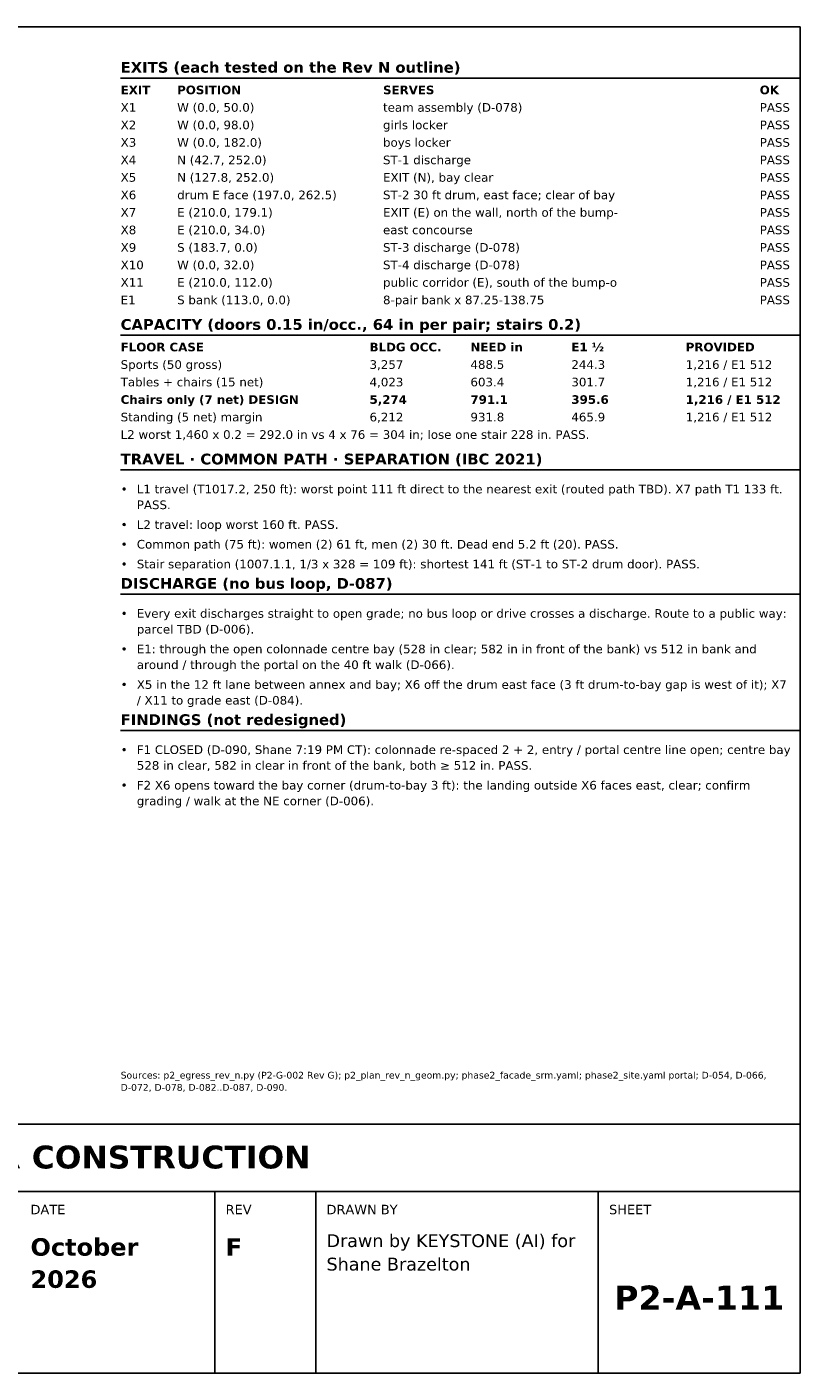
# Model space of a CAD drawing. Header units: inches. Extents: x 0.5 to 16.5, y 0.5 to 10.5.
# Tile 3 of 3: x 10.8 to 16.5, y 0.5 to 10.5. Entities that reach past the tile are written whole.
import ezdxf
from ezdxf.enums import TextEntityAlignment as Align

# ---------------------------------------------------------------- set-up
doc = ezdxf.new("R2010")
doc.units = ezdxf.units.IN
doc.header["$MEASUREMENT"] = 0
doc.layers.add('A-ANNO-TEXT', color=7, linetype='Continuous')
doc.layers.add('G-ANNO-TTLB', color=7, linetype='Continuous')
doc.styles.add('KS-BOLD', font='DejaVuSans-Bold.ttf')
doc.styles.add('KS-REG', font='DejaVuSans.ttf')

msp = doc.modelspace()

# ---------------------------------------------------------------- linework, layer by layer
at = {"layer": 'A-ANNO-TEXT'}
for p, q in [((11.45, 10.12), (16.5, 10.12)), ((11.45, 8.21), (16.5, 8.21)), ((11.45, 7.21), (16.5, 7.21)), ((11.45, 6.286), (16.5, 6.286)), ((11.45, 5.274), (16.5, 5.274))]:
    msp.add_line(p, q, dxfattribs=at)
at = {"layer": 'G-ANNO-TTLB'}
for p, q in [((0.5, 1.85), (16.5, 1.85)), ((12.15, 0.5), (12.15, 1.85)), ((12.9, 0.5), (12.9, 1.85)), ((15, 0.5), (15, 1.85))]:
    msp.add_line(p, q, dxfattribs=at)
for points in [[(0.5, 0.5), (16.5, 0.5), (16.5, 10.5), (0.5, 10.5)], [(0.5, 1.85), (16.5, 1.85), (16.5, 2.35), (0.5, 2.35)]]:
    msp.add_lwpolyline(points, close=True, dxfattribs=at)

# ---------------------------------------------------------------- texts
at = {"layer": 'A-ANNO-TEXT'}
for s, height, style, p in [('EXITS (each tested on the Rev N outline)', 0.08, 'KS-BOLD', (11.45, 10.16)), ('EXIT', 0.064, 'KS-BOLD', (11.45, 10)), ('POSITION', 0.064, 'KS-BOLD', (11.87, 10)), ('SERVES', 0.064, 'KS-BOLD', (13.4, 10)), ('OK', 0.064, 'KS-BOLD', (16.2, 10)), ('X1', 0.064, 'KS-REG', (11.45, 9.87)), ('W (0.0, 50.0)', 0.064, 'KS-REG', (11.87, 9.87)), ('team assembly (D-078)', 0.064, 'KS-REG', (13.4, 9.87)), ('PASS', 0.064, 'KS-REG', (16.2, 9.87)), ('X2', 0.064, 'KS-REG', (11.45, 9.74)), ('W (0.0, 98.0)', 0.064, 'KS-REG', (11.87, 9.74)), ('girls locker', 0.064, 'KS-REG', (13.4, 9.74)), ('PASS', 0.064, 'KS-REG', (16.2, 9.74)), ('X3', 0.064, 'KS-REG', (11.45, 9.61)), ('W (0.0, 182.0)', 0.064, 'KS-REG', (11.87, 9.61)), ('boys locker', 0.064, 'KS-REG', (13.4, 9.61)), ('PASS', 0.064, 'KS-REG', (16.2, 9.61)), ('X4', 0.064, 'KS-REG', (11.45, 9.48)), ('N (42.7, 252.0)', 0.064, 'KS-REG', (11.87, 9.48)), ('ST-1 discharge', 0.064, 'KS-REG', (13.4, 9.48)), ('PASS', 0.064, 'KS-REG', (16.2, 9.48)), ('X5', 0.064, 'KS-REG', (11.45, 9.35)), ('N (127.8, 252.0)', 0.064, 'KS-REG', (11.87, 9.35)), ('EXIT (N), bay clear', 0.064, 'KS-REG', (13.4, 9.35)), ('PASS', 0.064, 'KS-REG', (16.2, 9.35)), ('X6', 0.064, 'KS-REG', (11.45, 9.22)), ('drum E face (197.0, 262.5)', 0.064, 'KS-REG', (11.87, 9.22)), ('ST-2 30 ft drum, east face; clear of bay', 0.064, 'KS-REG', (13.4, 9.22)), ('PASS', 0.064, 'KS-REG', (16.2, 9.22)), ('X7', 0.064, 'KS-REG', (11.45, 9.09)), ('E (210.0, 179.1)', 0.064, 'KS-REG', (11.87, 9.09)), ('EXIT (E) on the wall, north of the bump-', 0.064, 'KS-REG', (13.4, 9.09)), ('PASS', 0.064, 'KS-REG', (16.2, 9.09)), ('X8', 0.064, 'KS-REG', (11.45, 8.96)), ('E (210.0, 34.0)', 0.064, 'KS-REG', (11.87, 8.96)), ('east concourse', 0.064, 'KS-REG', (13.4, 8.96)), ('PASS', 0.064, 'KS-REG', (16.2, 8.96)), ('S (183.7, 0.0)', 0.064, 'KS-REG', (11.87, 8.83)), ('ST-3 discharge (D-078)', 0.064, 'KS-REG', (13.4, 8.83)), ('X9', 0.064, 'KS-REG', (11.45, 8.83)), ('PASS', 0.064, 'KS-REG', (16.2, 8.83)), ('X10', 0.064, 'KS-REG', (11.45, 8.7)), ('W (0.0, 32.0)', 0.064, 'KS-REG', (11.87, 8.7)), ('ST-4 discharge (D-078)', 0.064, 'KS-REG', (13.4, 8.7)), ('PASS', 0.064, 'KS-REG', (16.2, 8.7)), ('X11', 0.064, 'KS-REG', (11.45, 8.57)), ('E (210.0, 112.0)', 0.064, 'KS-REG', (11.87, 8.57)), ('public corridor (E), south of the bump-o', 0.064, 'KS-REG', (13.4, 8.57)), ('PASS', 0.064, 'KS-REG', (16.2, 8.57)), ('E1', 0.064, 'KS-REG', (11.45, 8.44)), ('S bank (113.0, 0.0)', 0.064, 'KS-REG', (11.87, 8.44)), ('8-pair bank x 87.25-138.75', 0.064, 'KS-REG', (13.4, 8.44)), ('PASS', 0.064, 'KS-REG', (16.2, 8.44)), ('CAPACITY (doors 0.15 in/occ., 64 in per pair; stairs 0.2)', 0.08, 'KS-BOLD', (11.45, 8.25)), ('FLOOR CASE', 0.064, 'KS-BOLD', (11.45, 8.09)), ('BLDG OCC.', 0.064, 'KS-BOLD', (13.3, 8.09)), ('NEED in', 0.064, 'KS-BOLD', (14.05, 8.09)), ('E1 ½', 0.064, 'KS-BOLD', (14.8, 8.09)), ('PROVIDED', 0.064, 'KS-BOLD', (15.65, 8.09)), ('Sports (50 gross)', 0.064, 'KS-REG', (11.45, 7.96)), ('3,257', 0.064, 'KS-REG', (13.3, 7.96)), ('488.5', 0.064, 'KS-REG', (14.05, 7.96)), ('244.3', 0.064, 'KS-REG', (14.8, 7.96)), ('1,216 / E1 512', 0.064, 'KS-REG', (15.65, 7.96)), ('Tables + chairs (15 net)', 0.064, 'KS-REG', (11.45, 7.83)), ('4,023', 0.064, 'KS-REG', (13.3, 7.83)), ('603.4', 0.064, 'KS-REG', (14.05, 7.83)), ('301.7', 0.064, 'KS-REG', (14.8, 7.83)), ('1,216 / E1 512', 0.064, 'KS-REG', (15.65, 7.83)), ('Chairs only (7 net) DESIGN', 0.064, 'KS-BOLD', (11.45, 7.7)), ('5,274', 0.064, 'KS-BOLD', (13.3, 7.7)), ('791.1', 0.064, 'KS-BOLD', (14.05, 7.7)), ('395.6', 0.064, 'KS-BOLD', (14.8, 7.7)), ('1,216 / E1 512', 0.064, 'KS-BOLD', (15.65, 7.7)), ('Standing (5 net) margin', 0.064, 'KS-REG', (11.45, 7.57)), ('6,212', 0.064, 'KS-REG', (13.3, 7.57)), ('931.8', 0.064, 'KS-REG', (14.05, 7.57)), ('465.9', 0.064, 'KS-REG', (14.8, 7.57)), ('1,216 / E1 512', 0.064, 'KS-REG', (15.65, 7.57)), ('L2 worst 1,460 x 0.2 = 292.0 in vs 4 x 76 = 304 in; lose one stair 228 in. PASS.', 0.064, 'KS-REG', (11.45, 7.44)), ('TRAVEL · COMMON PATH · SEPARATION (IBC 2021)', 0.08, 'KS-BOLD', (11.45, 7.25)), ('L1 travel (T1017.2, 250 ft): worst point 111 ft direct to the nearest exit (routed path TBD). X7 path T1 133 ft.', 0.064, 'KS-REG', (11.57, 7.035)), ('•', 0.064, 'KS-REG', (11.45, 7.035)), ('PASS.', 0.064, 'KS-REG', (11.57, 6.918)), ('•', 0.064, 'KS-REG', (11.45, 6.771)), ('L2 travel: loop worst 160 ft. PASS.', 0.064, 'KS-REG', (11.57, 6.771)), ('•', 0.064, 'KS-REG', (11.45, 6.625)), ('Common path (75 ft): women (2) 61 ft, men (2) 30 ft. Dead end 5.2 ft (20). PASS.', 0.064, 'KS-REG', (11.57, 6.625)), ('•', 0.064, 'KS-REG', (11.45, 6.478)), ('Stair separation (1007.1.1, 1/3 x 328 = 109 ft): shortest 141 ft (ST-1 to ST-2 drum door). PASS.', 0.064, 'KS-REG', (11.57, 6.478)), ('DISCHARGE (no bus loop, D-087)', 0.08, 'KS-BOLD', (11.45, 6.326)), ('•', 0.064, 'KS-REG', (11.45, 6.111)), ('Every exit discharges straight to open grade; no bus loop or drive crosses a discharge. Route to a public way:', 0.064, 'KS-REG', (11.57, 6.111)), ('parcel TBD (D-006).', 0.064, 'KS-REG', (11.57, 5.994)), ('E1: through the open colonnade centre bay (528 in clear; 582 in in front of the bank) vs 512 in bank and', 0.064, 'KS-REG', (11.57, 5.847)), ('•', 0.064, 'KS-REG', (11.45, 5.847)), ('around / through the portal on the 40 ft walk (D-066).', 0.064, 'KS-REG', (11.57, 5.73)), ('•', 0.064, 'KS-REG', (11.45, 5.583)), ('X5 in the 12 ft lane between annex and bay; X6 off the drum east face (3 ft drum-to-bay gap is west of it); X7', 0.064, 'KS-REG', (11.57, 5.583)), ('/ X11 to grade east (D-084).', 0.064, 'KS-REG', (11.57, 5.466)), ('FINDINGS (not redesigned)', 0.08, 'KS-BOLD', (11.45, 5.314)), ('•', 0.064, 'KS-REG', (11.45, 5.099)), ('F1 CLOSED (D-090, Shane 7:19 PM CT): colonnade re-spaced 2 + 2, entry / portal centre line open; centre bay', 0.064, 'KS-REG', (11.57, 5.099)), ('528 in clear, 582 in clear in front of the bank, both ≥ 512 in. PASS.', 0.064, 'KS-REG', (11.57, 4.982)), ('F2 X6 opens toward the bay corner (drum-to-bay 3 ft): the landing outside X6 faces east, clear; confirm', 0.064, 'KS-REG', (11.57, 4.835)), ('•', 0.064, 'KS-REG', (11.45, 4.835)), ('grading / walk at the NE corner (D-006).', 0.064, 'KS-REG', (11.57, 4.718)), ('Sources: p2_egress_rev_n.py (P2-G-002 Rev G); p2_plan_rev_n_geom.py; phase2_facade_srm.yaml; phase2_site.yaml portal; D-054, D-066,', 0.05, 'KS-REG', (11.45, 2.688)), ('D-072, D-078, D-082..D-087, D-090.', 0.05, 'KS-REG', (11.45, 2.597))]:
    msp.add_text(s, height=height, dxfattribs=dict(at, style=style)).set_placement(p)
at = {"layer": 'G-ANNO-TTLB', "style": 'KS-BOLD'}
for s, height, p in [('PRELIMINARY — CONCEPTUAL DESIGN — NOT FOR CONSTRUCTION', 0.17, (8.5, 2.02)), ('P2-A-111', 0.18, (15.75, 0.97))]:
    msp.add_text(s, height=height, dxfattribs=at).set_placement(p, align=Align.CENTER)
at = {"layer": 'G-ANNO-TTLB'}
for s, height, style, p in [('DATE', 0.07, 'KS-REG', (10.78, 1.68)), ('REV', 0.07, 'KS-REG', (12.23, 1.68)), ('DRAWN BY', 0.07, 'KS-REG', (12.98, 1.68)), ('SHEET', 0.07, 'KS-REG', (15.08, 1.68)), ('October', 0.13, 'KS-BOLD', (10.78, 1.372)), ('F', 0.13, 'KS-BOLD', (12.23, 1.372)), ('Drawn by KEYSTONE (AI) for', 0.095, 'KS-REG', (12.98, 1.436)), ('Shane Brazelton', 0.095, 'KS-REG', (12.98, 1.262)), ('2026', 0.13, 'KS-BOLD', (10.78, 1.133))]:
    msp.add_text(s, height=height, dxfattribs=dict(at, style=style)).set_placement(p)

doc.saveas('drawing.dxf')
